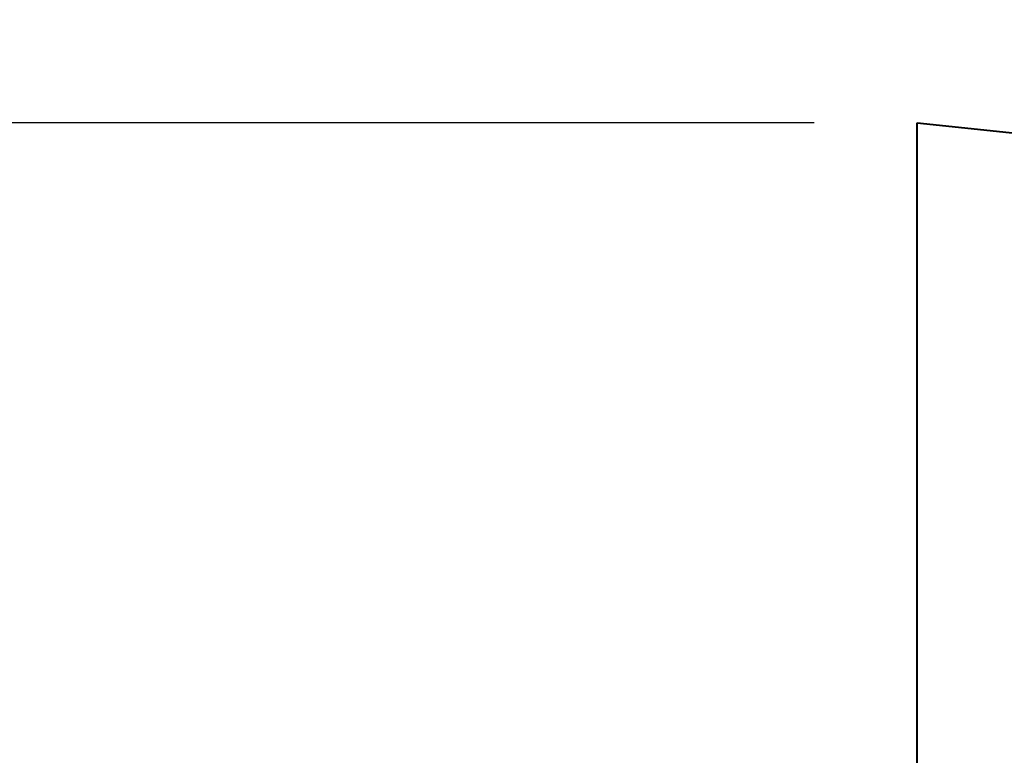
# Model space of a CAD drawing. Header units: millimetres. Extents: x 0 to 594, y 0 to 420.
# Tile 22 of 50: x 78 to 97, y 209 to 224. Entities that reach past the tile are written whole.
import ezdxf

# ---------------------------------------------------------------- set-up
doc = ezdxf.new("R2010")
doc.units = ezdxf.units.MM
doc.linetypes.add('K5LT_BASIC', pattern=[0])
doc.linetypes.add('K5LT_THIN', pattern=[0])
doc.styles.add('KDIMTEXTSTYLE', font='GOST_AU.SHX', dxfattribs={"width": 0.96, "oblique": 15, "height": 5})
doc.dimstyles.new('KDIMSTYLE (0.03)', dxfattribs={"dimtxt": 5, "dimasz": 1, "dimexe": 2, "dimexo": 0, "dimgap": 1, "dimtad": 1, "dimlfac": 40, "dimtxsty": 'KDIMTEXTSTYLE', "dimsah": 1, "dimcen": 0, "dimdle": 1, "dimadec": 0, "dimazin": 0, "dimtfac": 0.667, "dimtmove": 0, "dimatfit": 3, "dimfxl": 1, "dimtvp": 1, "dimtfill": 1, "dimtolj": 1, "dimtzin": 0, "dimarcsym": 0})

# ---------------------------------------------------------------- blocks, each defined once
blk = doc.blocks.new('KDIMARROW_03')
at = {"color": 0, "linetype": 'K5LT_BASIC', "lineweight": 40}
blk.add_line((-1.061, -1.061), (1.061, 1.061), dxfattribs=at)
at = {"color": 0, "linetype": 'K5LT_THIN', "lineweight": 18}
for q in [(-1, 0), (2, 0)]:
    blk.add_line((0, 0), q, dxfattribs=at)

msp = doc.modelspace()

# ---------------------------------------------------------------- linework, layer by layer
at = {"color": 5, "linetype": 'K5LT_BASIC', "lineweight": 40, "true_color": 0x0000ff}
for p, q in [((95.1684, 49.12805), (95.1684, 221.62805)), ((95.1684, 221.62805), (200.1684, 210.65029))]:
    msp.add_line(p, q, dxfattribs=at)

# ---------------------------------------------------------------- dimensions: what is measured, and where the dimension line sits
at = {"color": 5, "true_color": 0x0000ff}
msp.add_linear_dim(base=(70.69349, 221.62805), p1=(95.1684, 49.12805), p2=(95.1684, 221.62805), angle=90, location=(70.69349, 135.62805), dimstyle='KDIMSTYLE (0.03)', override={"dimexo": 2, "dimpost": '\\H3.5;\\W0.96;\\Q15;<>', "dimblk1": 'KDIMARROW_03', "dimblk2": 'KDIMARROW_03', "dimse1": 0, "dimse2": 0, "dimclrt": 7, "dimtolj": 1}, dxfattribs=at).render()

doc.saveas('drawing.dxf')
